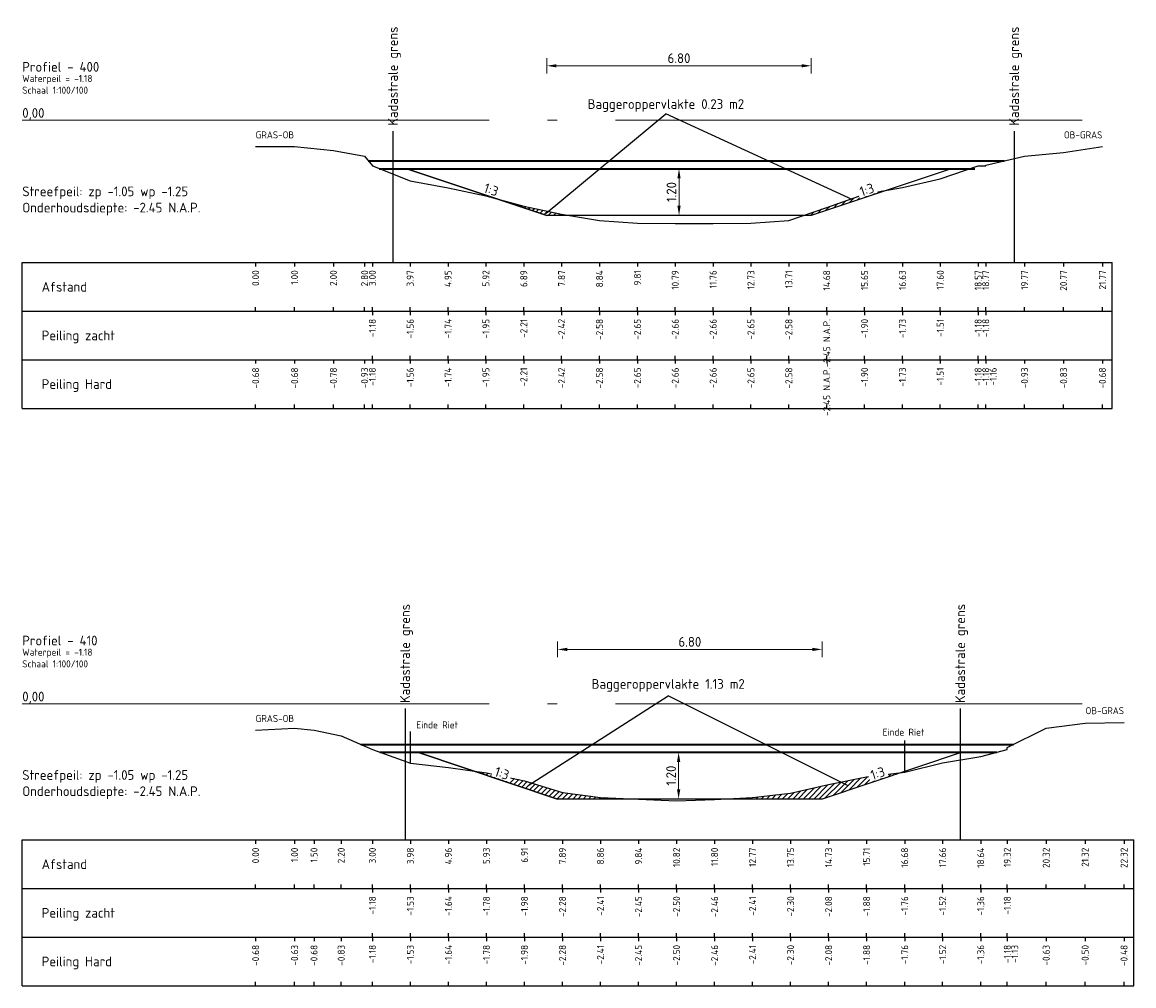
# Model space of a CAD drawing. Header units: metres. Extents: x 163463 to 198797, y 577287 to 592106.
# Tile 55 of 64: x 198475 to 198503, y 581726 to 581751. Entities that reach past the tile are written whole.
import ezdxf
from ezdxf.enums import TextEntityAlignment as Align

# ---------------------------------------------------------------- set-up
doc = ezdxf.new("R2010")
doc.units = ezdxf.units.M
doc.linetypes.add('AL-NAP_LIJN', pattern=[15.25, 12, -1.5, 0.25, -1.5])
for name, color, linetype in [('Afstandsbalk', 7, 'Continuous'), ('baggerarcering', 1, 'Continuous'), ('baggeroppervlak', 7, 'Continuous'), ('HardePeiling', 3, 'Continuous'), ('Kadastralegrens', 7, 'Continuous'), ('Legger', 2, 'Continuous'), ('Oever', 62, 'Continuous'), ('riet', 54, 'Continuous'), ('Teksten', 7, 'Continuous'), ('ZachtePeiling', 1, 'Continuous')]:
    doc.layers.add(name, color=color, linetype=linetype)
doc.layers.add('N-WA-WH-GRONDWATERLIJN-G', color=150, linetype='AL-GRONDWATERLIJN', lineweight=35)
doc.layers.add('X-XX-AL-NAP-G', color=7, linetype='AL-NAP_LIJN', lineweight=18)
doc.styles.add('NLCS-ISO', font='NLCS-ISO.ttf')
doc.styles.add('NLCS-ISO-M100-T25', font='NLCS-ISO.ttf', dxfattribs={"height": 0.25})
doc.linetypes.add('AL-GRONDWATERLIJN', pattern='A,6,[32,NLCS.SHX,S=1,R=0,X=0,Y=0],6', length=12)
doc.dimstyles.new('NLCS-M100-T25-PIJL_l3_h1', dxfattribs={"dimscale": 0.1, "dimtxt": 0.25, "dimasz": 2.5, "dimexe": 2, "dimexo": 2, "dimgap": 0.7, "dimtad": 1, "dimzin": 0, "dimdsep": 46, "dimtxsty": 'NLCS-ISO-M100-T25', "dimcen": 2.5, "dimdle": 2, "dimclrd": 256, "dimclre": 256, "dimclrt": 256, "dimadec": 1, "dimazin": 0, "dimtfac": 1, "dimtofl": 0, "dimtmove": 1, "dimatfit": 0, "dimfxl": 2, "dimfxlon": 1, "dimtfill": 1, "dimtfillclr": 256, "dimtolj": 1, "dimtzin": 0, "dimlwd": 18, "dimlwe": 18, "dimarcsym": 0})
pattern_1 = [(45, (198480.875565, 581493.37979), (-0.06735192, 0.06735192), [])]

# ---------------------------------------------------------------- blocks, each defined once
blk = doc.blocks.new('*D585')
at = {"lineweight": 18, "transparency": 16777216}
for p, q in [((198491.749, 581732.13), (198491.549, 581732.13)), ((198491.749, 581731.88), (198491.749, 581731.18)), ((198491.749, 581730.93), (198491.549, 581730.93))]:
    blk.add_line(p, q, dxfattribs=at)
at = {"transparency": 16777216}
for points in [[(198491.707, 581731.88), (198491.791, 581731.88), (198491.749, 581732.13)], [(198491.707, 581731.18), (198491.791, 581731.18), (198491.749, 581730.93)]]:
    blk.add_solid(points, dxfattribs=at)
at = {"layer": 'Defpoints', "color": 0, "transparency": 16777216}
for p in [(198491.749, 581732.13), (198491.749, 581730.93), (198491.749, 581730.93)]:
    blk.add_point(p, dxfattribs=at)
at = {"transparency": 16777216, "insert": (198491.554, 581731.53), "char_height": 0.25, "attachment_point": 5, "rotation": 90, "style": 'NLCS-ISO-M100-T25', "bg_fill": 3, "box_fill_scale": 1.1, "bg_fill_color": 256, "bg_fill_true_color": 13158600, "bg_fill_transparency": 0}
blk.add_mtext('\\A1;1.20', dxfattribs=at)
blk = doc.blocks.new('*D586')
at = {"lineweight": 18, "transparency": 16777216}
for p, q in [((198491.759, 581747.13), (198491.559, 581747.13)), ((198491.759, 581746.88), (198491.759, 581746.18)), ((198491.759, 581745.93), (198491.559, 581745.93))]:
    blk.add_line(p, q, dxfattribs=at)
at = {"transparency": 16777216}
for points in [[(198491.717, 581746.88), (198491.801, 581746.88), (198491.759, 581747.13)], [(198491.717, 581746.18), (198491.801, 581746.18), (198491.759, 581745.93)]]:
    blk.add_solid(points, dxfattribs=at)
at = {"layer": 'Defpoints', "color": 0, "transparency": 16777216}
for p in [(198491.759, 581747.13), (198491.759, 581745.93), (198491.759, 581745.93)]:
    blk.add_point(p, dxfattribs=at)
at = {"transparency": 16777216, "insert": (198491.564, 581746.53), "char_height": 0.25, "attachment_point": 5, "rotation": 90, "style": 'NLCS-ISO-M100-T25', "bg_fill": 3, "box_fill_scale": 1.1, "bg_fill_color": 256, "bg_fill_true_color": 13158600, "bg_fill_transparency": 0}
blk.add_mtext('\\A1;1.20', dxfattribs=at)
blk = doc.blocks.new('*D604')
at = {"lineweight": 18, "transparency": 16777216}
for p, q in [((198488.359, 581749.575), (198488.359, 581749.975)), ((198488.609, 581749.775), (198494.909, 581749.775)), ((198495.159, 581749.575), (198495.159, 581749.975))]:
    blk.add_line(p, q, dxfattribs=at)
at = {"transparency": 16777216}
for points in [[(198488.609, 581749.817), (198488.609, 581749.733), (198488.359, 581749.775)], [(198494.909, 581749.817), (198494.909, 581749.733), (198495.159, 581749.775)]]:
    blk.add_solid(points, dxfattribs=at)
at = {"layer": 'Defpoints', "color": 0, "transparency": 16777216}
for p in [(198495.159, 581749.775), (198488.359, 581745.93), (198495.159, 581745.93)]:
    blk.add_point(p, dxfattribs=at)
at = {"transparency": 16777216, "insert": (198491.759, 581749.97), "char_height": 0.25, "attachment_point": 5, "style": 'NLCS-ISO-M100-T25', "bg_fill": 3, "box_fill_scale": 1.1, "bg_fill_color": 256, "bg_fill_true_color": 13158600, "bg_fill_transparency": 0}
blk.add_mtext('\\A1;6.80', dxfattribs=at)
blk = doc.blocks.new('*D605')
at = {"lineweight": 18, "transparency": 16777216}
for p, q in [((198488.637, 581734.575), (198488.637, 581734.975)), ((198495.437, 581734.575), (198495.437, 581734.975)), ((198488.887, 581734.775), (198495.187, 581734.775))]:
    blk.add_line(p, q, dxfattribs=at)
at = {"transparency": 16777216}
for points in [[(198488.887, 581734.817), (198488.887, 581734.733), (198488.637, 581734.775)], [(198495.187, 581734.817), (198495.187, 581734.733), (198495.437, 581734.775)]]:
    blk.add_solid(points, dxfattribs=at)
at = {"layer": 'Defpoints', "color": 0, "transparency": 16777216}
for p in [(198495.437, 581734.775), (198488.637, 581730.93), (198495.437, 581730.93)]:
    blk.add_point(p, dxfattribs=at)
at = {"transparency": 16777216, "insert": (198492.037, 581734.97), "char_height": 0.25, "attachment_point": 5, "style": 'NLCS-ISO-M100-T25', "bg_fill": 3, "box_fill_scale": 1.1, "bg_fill_color": 256, "bg_fill_true_color": 13158600, "bg_fill_transparency": 0}
blk.add_mtext('\\A1;6.80', dxfattribs=at)

msp = doc.modelspace()

# ---------------------------------------------------------------- hatches: boundary and pattern name
at = {"layer": 'baggerarcering'}
h = msp.add_hatch(dxfattribs=at)
h.set_pattern_fill('ANSI31', color=256, scale=0.03, style=0)
h.set_pattern_definition(pattern_1)
h.paths.add_polyline_path([(198487.116, 581746.344), (198488.359, 581745.93), (198488.925, 581745.93), (198488.742, 581745.96), (198487.769, 581746.17)])
h = msp.add_hatch(dxfattribs=at)
h.set_pattern_fill('ANSI31', color=256, scale=0.03, style=0)
h.set_pattern_definition(pattern_1)
h.paths.add_polyline_path([(198495.159, 581745.93), (198497.118, 581746.583), (198496.528, 581746.48), (198495.555, 581746.13), (198494.965, 581745.93)])
h = msp.add_hatch(dxfattribs=at)
h.set_pattern_fill('ANSI31', color=256, scale=0.03, style=0)
h.set_pattern_definition(pattern_1)
h.paths.add_polyline_path([(198486.491, 581731.645), (198488.637, 581730.93), (198490.717, 581730.93), (198489.74, 581730.97), (198488.763, 581731.1), (198487.786, 581731.4), (198486.808, 581731.6)])
h = msp.add_hatch(dxfattribs=at)
h.set_pattern_fill('ANSI31', color=256, scale=0.03, style=0)
h.set_pattern_definition(pattern_1)
h.paths.add_polyline_path([(198495.437, 581730.93), (198497.477, 581731.61), (198496.582, 581731.5), (198495.605, 581731.3), (198494.628, 581731.08), (198493.65, 581730.97), (198492.868, 581730.93)])

# ---------------------------------------------------------------- linework, layer by layer
at = {"layer": 'Afstandsbalk'}
for p, q in [((198474.876, 581744.72), (198502.893, 581744.72)), ((198474.876, 581740.97), (198474.876, 581744.72)), ((198480.876, 581744.72), (198480.876, 581744.62)), ((198481.876, 581744.72), (198481.876, 581744.62)), ((198482.876, 581744.72), (198482.876, 581744.62)), ((198483.676, 581744.72), (198483.676, 581744.62)), ((198483.876, 581744.72), (198483.876, 581744.62)), ((198484.849, 581744.72), (198484.849, 581744.62)), ((198485.822, 581744.72), (198485.822, 581744.62)), ((198486.796, 581744.72), (198486.796, 581744.62)), ((198487.769, 581744.72), (198487.769, 581744.62)), ((198488.742, 581744.72), (198488.742, 581744.62)), ((198489.715, 581744.72), (198489.715, 581744.62)), ((198490.689, 581744.72), (198490.689, 581744.62)), ((198491.662, 581744.72), (198491.662, 581744.62)), ((198492.635, 581744.72), (198492.635, 581744.62)), ((198493.608, 581744.72), (198493.608, 581744.62)), ((198494.582, 581744.72), (198494.582, 581744.62)), ((198495.555, 581744.72), (198495.555, 581744.62)), ((198496.528, 581744.72), (198496.528, 581744.62)), ((198497.502, 581744.72), (198497.502, 581744.62)), ((198498.475, 581744.72), (198498.475, 581744.62)), ((198499.448, 581744.72), (198499.448, 581744.62)), ((198499.643, 581744.72), (198499.643, 581744.62)), ((198500.643, 581744.72), (198500.643, 581744.62)), ((198501.643, 581744.72), (198501.643, 581744.62)), ((198502.643, 581744.72), (198502.643, 581744.62)), ((198502.893, 581740.97), (198502.893, 581744.72)), ((198480.876, 581743.47), (198480.876, 581743.57)), ((198481.876, 581743.47), (198481.876, 581743.57)), ((198482.876, 581743.47), (198482.876, 581743.57)), ((198483.676, 581743.47), (198483.676, 581743.57)), ((198483.876, 581743.47), (198483.876, 581743.57)), ((198484.849, 581743.47), (198484.849, 581743.57)), ((198485.822, 581743.47), (198485.822, 581743.57)), ((198486.796, 581743.47), (198486.796, 581743.57)), ((198487.769, 581743.47), (198487.769, 581743.57)), ((198488.742, 581743.47), (198488.742, 581743.57)), ((198489.715, 581743.47), (198489.715, 581743.57)), ((198490.689, 581743.47), (198490.689, 581743.57)), ((198491.662, 581743.47), (198491.662, 581743.57)), ((198492.635, 581743.47), (198492.635, 581743.57)), ((198493.608, 581743.47), (198493.608, 581743.57)), ((198494.582, 581743.47), (198494.582, 581743.57)), ((198495.555, 581743.47), (198495.555, 581743.57)), ((198496.528, 581743.47), (198496.528, 581743.57)), ((198497.502, 581743.47), (198497.502, 581743.57)), ((198498.475, 581743.47), (198498.475, 581743.57)), ((198499.448, 581743.47), (198499.448, 581743.57)), ((198499.643, 581743.47), (198499.643, 581743.57)), ((198500.643, 581743.47), (198500.643, 581743.57)), ((198501.643, 581743.47), (198501.643, 581743.57)), ((198502.643, 581743.47), (198502.643, 581743.57)), ((198474.876, 581743.47), (198502.893, 581743.47)), ((198483.876, 581743.47), (198483.876, 581743.37)), ((198484.849, 581743.47), (198484.849, 581743.37)), ((198485.822, 581743.47), (198485.822, 581743.37)), ((198486.796, 581743.47), (198486.796, 581743.37)), ((198487.769, 581743.47), (198487.769, 581743.37)), ((198488.742, 581743.47), (198488.742, 581743.37)), ((198489.715, 581743.47), (198489.715, 581743.37)), ((198490.689, 581743.47), (198490.689, 581743.37)), ((198491.662, 581743.47), (198491.662, 581743.37)), ((198492.635, 581743.47), (198492.635, 581743.37)), ((198493.608, 581743.47), (198493.608, 581743.37)), ((198494.582, 581743.47), (198494.582, 581743.37)), ((198495.555, 581743.47), (198495.555, 581743.37)), ((198496.528, 581743.47), (198496.528, 581743.37)), ((198497.502, 581743.47), (198497.502, 581743.37)), ((198498.475, 581743.47), (198498.475, 581743.37)), ((198499.448, 581743.47), (198499.448, 581743.37)), ((198499.643, 581743.47), (198499.643, 581743.37)), ((198474.876, 581742.22), (198502.893, 581742.22)), ((198480.876, 581742.22), (198480.876, 581742.12)), ((198481.876, 581742.22), (198481.876, 581742.12)), ((198482.876, 581742.22), (198482.876, 581742.12)), ((198483.676, 581742.22), (198483.676, 581742.12)), ((198483.876, 581742.22), (198483.876, 581742.32)), ((198483.876, 581742.22), (198483.876, 581742.12)), ((198484.849, 581742.22), (198484.849, 581742.32)), ((198484.849, 581742.22), (198484.849, 581742.12)), ((198485.822, 581742.22), (198485.822, 581742.32)), ((198485.822, 581742.22), (198485.822, 581742.12)), ((198486.796, 581742.22), (198486.796, 581742.32)), ((198486.796, 581742.22), (198486.796, 581742.12)), ((198487.769, 581742.22), (198487.769, 581742.32)), ((198487.769, 581742.22), (198487.769, 581742.12)), ((198488.742, 581742.22), (198488.742, 581742.32)), ((198488.742, 581742.22), (198488.742, 581742.12)), ((198489.715, 581742.22), (198489.715, 581742.32)), ((198489.715, 581742.22), (198489.715, 581742.12)), ((198490.689, 581742.22), (198490.689, 581742.32)), ((198490.689, 581742.22), (198490.689, 581742.12)), ((198491.662, 581742.22), (198491.662, 581742.32)), ((198491.662, 581742.22), (198491.662, 581742.12)), ((198492.635, 581742.22), (198492.635, 581742.32)), ((198492.635, 581742.22), (198492.635, 581742.12)), ((198493.608, 581742.22), (198493.608, 581742.32)), ((198493.608, 581742.22), (198493.608, 581742.12)), ((198494.582, 581742.22), (198494.582, 581742.32)), ((198494.582, 581742.22), (198494.582, 581742.12)), ((198495.555, 581742.22), (198495.555, 581742.32)), ((198495.555, 581742.22), (198495.555, 581742.12)), ((198496.528, 581742.22), (198496.528, 581742.32)), ((198496.528, 581742.22), (198496.528, 581742.12)), ((198497.502, 581742.22), (198497.502, 581742.32)), ((198497.502, 581742.22), (198497.502, 581742.12)), ((198498.475, 581742.22), (198498.475, 581742.32)), ((198498.475, 581742.22), (198498.475, 581742.12)), ((198499.448, 581742.22), (198499.448, 581742.32)), ((198499.448, 581742.22), (198499.448, 581742.12)), ((198499.643, 581742.22), (198499.643, 581742.32)), ((198499.643, 581742.22), (198499.643, 581742.12)), ((198499.643, 581742.22), (198499.643, 581742.12)), ((198500.643, 581742.22), (198500.643, 581742.12)), ((198501.643, 581742.22), (198501.643, 581742.12)), ((198502.643, 581742.22), (198502.643, 581742.12)), ((198474.876, 581740.97), (198502.893, 581740.97)), ((198480.876, 581740.97), (198480.876, 581741.07)), ((198481.876, 581740.97), (198481.876, 581741.07)), ((198482.876, 581740.97), (198482.876, 581741.07)), ((198483.676, 581740.97), (198483.676, 581741.07)), ((198483.876, 581740.97), (198483.876, 581741.07)), ((198484.849, 581740.97), (198484.849, 581741.07)), ((198485.822, 581740.97), (198485.822, 581741.07)), ((198486.796, 581740.97), (198486.796, 581741.07)), ((198487.769, 581740.97), (198487.769, 581741.07)), ((198488.742, 581740.97), (198488.742, 581741.07)), ((198489.715, 581740.97), (198489.715, 581741.07)), ((198490.689, 581740.97), (198490.689, 581741.07)), ((198491.662, 581740.97), (198491.662, 581741.07)), ((198492.635, 581740.97), (198492.635, 581741.07)), ((198493.608, 581740.97), (198493.608, 581741.07)), ((198494.582, 581740.97), (198494.582, 581741.07)), ((198495.555, 581740.97), (198495.555, 581741.07)), ((198496.528, 581740.97), (198496.528, 581741.07)), ((198497.502, 581740.97), (198497.502, 581741.07)), ((198498.475, 581740.97), (198498.475, 581741.07)), ((198499.448, 581740.97), (198499.448, 581741.07)), ((198499.643, 581740.97), (198499.643, 581741.07)), ((198499.643, 581740.97), (198499.643, 581741.07)), ((198500.643, 581740.97), (198500.643, 581741.07)), ((198501.643, 581740.97), (198501.643, 581741.07)), ((198502.643, 581740.97), (198502.643, 581741.07)), ((198474.876, 581729.88), (198503.449, 581729.88)), ((198474.876, 581726.13), (198474.876, 581729.88)), ((198480.876, 581729.88), (198480.876, 581729.78)), ((198481.876, 581729.88), (198481.876, 581729.78)), ((198482.376, 581729.88), (198482.376, 581729.78)), ((198483.076, 581729.88), (198483.076, 581729.78)), ((198483.876, 581729.88), (198483.876, 581729.78)), ((198484.853, 581729.88), (198484.853, 581729.78)), ((198485.831, 581729.88), (198485.831, 581729.78)), ((198486.808, 581729.88), (198486.808, 581729.78)), ((198487.786, 581729.88), (198487.786, 581729.78)), ((198488.763, 581729.88), (198488.763, 581729.78)), ((198489.74, 581729.88), (198489.74, 581729.78)), ((198490.717, 581729.88), (198490.717, 581729.78)), ((198491.695, 581729.88), (198491.695, 581729.78)), ((198492.673, 581729.88), (198492.673, 581729.78)), ((198493.65, 581729.88), (198493.65, 581729.78)), ((198494.628, 581729.88), (198494.628, 581729.78)), ((198495.605, 581729.88), (198495.605, 581729.78)), ((198496.582, 581729.88), (198496.582, 581729.78)), ((198497.56, 581729.88), (198497.56, 581729.78)), ((198498.536, 581729.88), (198498.536, 581729.78)), ((198499.514, 581729.88), (198499.514, 581729.78)), ((198500.198, 581729.88), (198500.198, 581729.78)), ((198501.198, 581729.88), (198501.198, 581729.78)), ((198502.199, 581729.88), (198502.199, 581729.78)), ((198503.199, 581729.88), (198503.199, 581729.78)), ((198503.449, 581726.13), (198503.449, 581729.88)), ((198474.876, 581728.63), (198503.449, 581728.63)), ((198480.876, 581728.63), (198480.876, 581728.73)), ((198481.876, 581728.63), (198481.876, 581728.73)), ((198482.376, 581728.63), (198482.376, 581728.73)), ((198483.076, 581728.63), (198483.076, 581728.73)), ((198483.876, 581728.63), (198483.876, 581728.73)), ((198483.876, 581728.63), (198483.876, 581728.53)), ((198484.853, 581728.63), (198484.853, 581728.73)), ((198484.853, 581728.63), (198484.853, 581728.53)), ((198485.831, 581728.63), (198485.831, 581728.73)), ((198485.831, 581728.63), (198485.831, 581728.53)), ((198486.808, 581728.63), (198486.808, 581728.73)), ((198486.808, 581728.63), (198486.808, 581728.53)), ((198487.786, 581728.63), (198487.786, 581728.73)), ((198487.786, 581728.63), (198487.786, 581728.53)), ((198488.763, 581728.63), (198488.763, 581728.73)), ((198488.763, 581728.63), (198488.763, 581728.53)), ((198489.74, 581728.63), (198489.74, 581728.73)), ((198489.74, 581728.63), (198489.74, 581728.53)), ((198490.717, 581728.63), (198490.717, 581728.73)), ((198490.717, 581728.63), (198490.717, 581728.53)), ((198491.695, 581728.63), (198491.695, 581728.73)), ((198491.695, 581728.63), (198491.695, 581728.53)), ((198492.673, 581728.63), (198492.673, 581728.73)), ((198492.673, 581728.63), (198492.673, 581728.53)), ((198493.65, 581728.63), (198493.65, 581728.73)), ((198493.65, 581728.63), (198493.65, 581728.53)), ((198494.628, 581728.63), (198494.628, 581728.73)), ((198494.628, 581728.63), (198494.628, 581728.53)), ((198495.605, 581728.63), (198495.605, 581728.73)), ((198495.605, 581728.63), (198495.605, 581728.53)), ((198496.582, 581728.63), (198496.582, 581728.73)), ((198496.582, 581728.63), (198496.582, 581728.53)), ((198497.56, 581728.63), (198497.56, 581728.73)), ((198497.56, 581728.63), (198497.56, 581728.53)), ((198498.536, 581728.63), (198498.536, 581728.73)), ((198498.536, 581728.63), (198498.536, 581728.53)), ((198499.514, 581728.63), (198499.514, 581728.73)), ((198499.514, 581728.63), (198499.514, 581728.53)), ((198500.198, 581728.63), (198500.198, 581728.73)), ((198500.198, 581728.63), (198500.198, 581728.53)), ((198501.198, 581728.63), (198501.198, 581728.73)), ((198502.199, 581728.63), (198502.199, 581728.73)), ((198503.199, 581728.63), (198503.199, 581728.73)), ((198483.876, 581727.38), (198483.876, 581727.48)), ((198484.853, 581727.38), (198484.853, 581727.48)), ((198485.831, 581727.38), (198485.831, 581727.48)), ((198486.808, 581727.38), (198486.808, 581727.48)), ((198487.786, 581727.38), (198487.786, 581727.48)), ((198488.763, 581727.38), (198488.763, 581727.48)), ((198489.74, 581727.38), (198489.74, 581727.48)), ((198490.717, 581727.38), (198490.717, 581727.48)), ((198491.695, 581727.38), (198491.695, 581727.48)), ((198492.673, 581727.38), (198492.673, 581727.48)), ((198493.65, 581727.38), (198493.65, 581727.48)), ((198494.628, 581727.38), (198494.628, 581727.48)), ((198495.605, 581727.38), (198495.605, 581727.48)), ((198496.582, 581727.38), (198496.582, 581727.48)), ((198497.56, 581727.38), (198497.56, 581727.48)), ((198498.536, 581727.38), (198498.536, 581727.48)), ((198499.514, 581727.38), (198499.514, 581727.48)), ((198500.198, 581727.38), (198500.198, 581727.48)), ((198474.876, 581727.38), (198503.449, 581727.38)), ((198480.876, 581727.38), (198480.876, 581727.28)), ((198481.876, 581727.38), (198481.876, 581727.28)), ((198482.376, 581727.38), (198482.376, 581727.28)), ((198483.076, 581727.38), (198483.076, 581727.28)), ((198483.876, 581727.38), (198483.876, 581727.28)), ((198484.853, 581727.38), (198484.853, 581727.28)), ((198485.831, 581727.38), (198485.831, 581727.28)), ((198486.808, 581727.38), (198486.808, 581727.28)), ((198487.786, 581727.38), (198487.786, 581727.28)), ((198488.763, 581727.38), (198488.763, 581727.28)), ((198489.74, 581727.38), (198489.74, 581727.28)), ((198490.717, 581727.38), (198490.717, 581727.28)), ((198491.695, 581727.38), (198491.695, 581727.28)), ((198492.673, 581727.38), (198492.673, 581727.28)), ((198493.65, 581727.38), (198493.65, 581727.28)), ((198494.628, 581727.38), (198494.628, 581727.28)), ((198495.605, 581727.38), (198495.605, 581727.28)), ((198496.582, 581727.38), (198496.582, 581727.28)), ((198497.56, 581727.38), (198497.56, 581727.28)), ((198498.536, 581727.38), (198498.536, 581727.28)), ((198499.514, 581727.38), (198499.514, 581727.28)), ((198500.198, 581727.38), (198500.198, 581727.28)), ((198500.198, 581727.38), (198500.198, 581727.28)), ((198501.198, 581727.38), (198501.198, 581727.28)), ((198502.199, 581727.38), (198502.199, 581727.28)), ((198503.199, 581727.38), (198503.199, 581727.28)), ((198474.876, 581726.13), (198503.449, 581726.13)), ((198480.876, 581726.13), (198480.876, 581726.23)), ((198481.876, 581726.13), (198481.876, 581726.23)), ((198482.376, 581726.13), (198482.376, 581726.23)), ((198483.076, 581726.13), (198483.076, 581726.23)), ((198483.876, 581726.13), (198483.876, 581726.23)), ((198484.853, 581726.13), (198484.853, 581726.23)), ((198485.831, 581726.13), (198485.831, 581726.23)), ((198486.808, 581726.13), (198486.808, 581726.23)), ((198487.786, 581726.13), (198487.786, 581726.23)), ((198488.763, 581726.13), (198488.763, 581726.23)), ((198489.74, 581726.13), (198489.74, 581726.23)), ((198490.717, 581726.13), (198490.717, 581726.23)), ((198491.695, 581726.13), (198491.695, 581726.23)), ((198492.673, 581726.13), (198492.673, 581726.23)), ((198493.65, 581726.13), (198493.65, 581726.23)), ((198494.628, 581726.13), (198494.628, 581726.23)), ((198495.605, 581726.13), (198495.605, 581726.23)), ((198496.582, 581726.13), (198496.582, 581726.23)), ((198497.56, 581726.13), (198497.56, 581726.23)), ((198498.536, 581726.13), (198498.536, 581726.23)), ((198499.514, 581726.13), (198499.514, 581726.23)), ((198500.198, 581726.13), (198500.198, 581726.23)), ((198500.198, 581726.13), (198500.198, 581726.23)), ((198501.198, 581726.13), (198501.198, 581726.23)), ((198502.199, 581726.13), (198502.199, 581726.23)), ((198503.199, 581726.13), (198503.199, 581726.23))]:
    msp.add_line(p, q, dxfattribs=at)
at = {"layer": 'baggeroppervlak'}
for p, q in [((198488.342, 581745.988), (198491.421, 581748.541)), ((198496.225, 581746.332), (198491.421, 581748.541)), ((198487.885, 581731.281), (198491.48, 581733.582)), ((198496.088, 581731.281), (198491.48, 581733.582))]:
    msp.add_line(p, q, dxfattribs=at)
at = {"layer": 'HardePeiling'}
for points in [[(198483.876, 581747.2), (198483.876, 581747.2), (198484.849, 581746.82), (198485.822, 581746.64), (198486.796, 581746.43), (198487.769, 581746.17), (198488.742, 581745.96), (198489.715, 581745.8), (198490.689, 581745.73), (198491.662, 581745.72), (198492.635, 581745.72), (198493.608, 581745.73), (198494.582, 581745.8), (198495.555, 581746.13), (198496.528, 581746.48), (198497.502, 581746.65), (198498.475, 581746.87), (198499.448, 581747.2), (198499.643, 581747.2), (198499.643, 581747.2)], [(198483.876, 581732.2), (198483.876, 581732.2), (198484.853, 581731.85), (198485.831, 581731.74), (198486.808, 581731.6), (198487.786, 581731.4), (198488.763, 581731.1), (198489.74, 581730.97), (198490.717, 581730.93), (198491.695, 581730.88), (198492.673, 581730.92), (198493.65, 581730.97), (198494.628, 581731.08), (198495.605, 581731.3), (198496.582, 581731.5), (198497.56, 581731.62), (198498.536, 581731.86), (198499.514, 581732.02), (198500.198, 581732.2), (198500.198, 581732.2)]]:
    msp.add_lwpolyline(points, dxfattribs=at)
at = {"layer": 'Kadastralegrens'}
for p, q in [((198484.406, 581748.099), (198484.406, 581744.72)), ((198500.373, 581748.099), (198500.373, 581744.72)), ((198484.716, 581733.259), (198484.716, 581729.88)), ((198498.989, 581733.259), (198498.989, 581729.88))]:
    msp.add_line(p, q, dxfattribs=at)
at = {"layer": 'N-WA-WH-GRONDWATERLIJN-G'}
for p, q in [((198483.772, 581747.33), (198500.121, 581747.33)), ((198484.055, 581747.13), (198499.359, 581747.13)), ((198483.579, 581732.33), (198500.358, 581732.33)), ((198484.071, 581732.13), (198499.932, 581732.13))]:
    msp.add_line(p, q, dxfattribs=at)
at = {"layer": 'Oever'}
for points in [[(198480.876, 581747.7), (198481.876, 581747.7), (198482.876, 581747.6), (198483.676, 581747.45), (198483.876, 581747.2)], [(198499.643, 581747.2), (198499.643, 581747.22), (198500.643, 581747.45), (198501.643, 581747.55), (198502.643, 581747.7)], [(198480.876, 581732.7), (198481.876, 581732.75), (198482.376, 581732.7), (198483.076, 581732.55), (198483.876, 581732.2)], [(198500.198, 581732.2), (198500.198, 581732.25), (198501.198, 581732.75), (198502.199, 581732.88), (198503.199, 581732.9)]]:
    msp.add_lwpolyline(points, dxfattribs=at)
at = {"layer": 'riet'}
for p, q in [((198484.853, 581731.85), (198484.853, 581732.665)), ((198497.56, 581731.62), (198497.56, 581732.435))]:
    msp.add_line(p, q, dxfattribs=at)
at = {"layer": 'X-XX-AL-NAP-G'}
for p, q in [((198474.876, 581748.38), (198502.893, 581748.38)), ((198474.876, 581733.38), (198503.449, 581733.38))]:
    msp.add_line(p, q, dxfattribs=at)
at = {"layer": 'ZachtePeiling'}
for points in [[(198483.876, 581747.2), (198483.876, 581747.2), (198484.849, 581746.82), (198485.822, 581746.64), (198486.796, 581746.43), (198487.769, 581746.17), (198488.742, 581745.96), (198489.715, 581745.8), (198490.689, 581745.73), (198491.662, 581745.72), (198492.635, 581745.72), (198493.608, 581745.73), (198494.582, 581745.8), (198495.555, 581746.13), (198496.528, 581746.48), (198497.502, 581746.65), (198498.475, 581746.87), (198499.448, 581747.2), (198499.643, 581747.2), (198499.643, 581747.2)], [(198483.876, 581732.2), (198483.876, 581732.2), (198484.853, 581731.85), (198485.831, 581731.74), (198486.808, 581731.6), (198487.786, 581731.4), (198488.763, 581731.1), (198489.74, 581730.97), (198490.717, 581730.93), (198491.695, 581730.88), (198492.673, 581730.92), (198493.65, 581730.97), (198494.628, 581731.08), (198495.605, 581731.3), (198496.582, 581731.5), (198497.56, 581731.62), (198498.536, 581731.86), (198499.514, 581732.02), (198500.198, 581732.2), (198500.198, 581732.2)]]:
    msp.add_lwpolyline(points, dxfattribs=at)

# ---------------------------------------------------------------- texts
at = {"layer": 'baggeroppervlak', "style": 'NLCS-ISO'}
for s, p in [('Baggeroppervlakte 0.23 m2', (198491.421, 581748.592)), ('Baggeroppervlakte 1.13 m2', (198491.48, 581733.687))]:
    msp.add_text(s, height=0.25, dxfattribs=at).set_placement(p, align=Align.BOTTOM_CENTER)
at = {"layer": 'Teksten', "style": 'NLCS-ISO'}
for p in [(198484.406, 581748.236), (198500.373, 581748.236), (198484.716, 581733.396), (198498.989, 581733.396)]:
    msp.add_text('Kadastrale grens', height=0.25, rotation=90, dxfattribs=at).set_placement(p, align=Align.MIDDLE_LEFT)
for s, height, p in [('Profiel - 400   ', 0.25, (198474.876, 581749.748)), ('Waterpeil = -1.18', 0.18, (198474.876, 581749.448)), ('Schaal 1:100/100', 0.18, (198474.876, 581749.148)), ('GRAS-OB', 0.18, (198480.876, 581748)), ('Afstand', 0.25, (198475.376, 581744.095)), ('Peiling zacht', 0.25, (198475.376, 581742.845)), ('Peiling Hard', 0.25, (198475.376, 581741.595)), ('Profiel - 410    ', 0.25, (198474.876, 581735.003)), ('Waterpeil = -1.18', 0.18, (198474.876, 581734.703)), ('Schaal 1:100/100', 0.18, (198474.876, 581734.403)), ('GRAS-OB', 0.18, (198480.876, 581733)), ('Einde Riet', 0.18, (198485.007, 581732.834)), ('Einde Riet', 0.18, (198496.994, 581732.648)), ('Afstand', 0.25, (198475.376, 581729.255)), ('Peiling zacht', 0.25, (198475.376, 581728.005)), ('Peiling Hard', 0.25, (198475.376, 581726.755))]:
    msp.add_text(s, height=height, dxfattribs=at).set_placement(p, align=Align.MIDDLE_LEFT)
for p in [(198502.643, 581748), (198503.199, 581733.2)]:
    msp.add_text('OB-GRAS', height=0.18, dxfattribs=at).set_placement(p, align=Align.MIDDLE_RIGHT)
for s, p in [('0.00', (198480.876, 581744.52)), ('1.00', (198481.876, 581744.52)), ('2.00', (198482.876, 581744.52)), ('2.80', (198483.676, 581744.52)), ('3.00', (198483.876, 581744.52)), ('3.97', (198484.849, 581744.52)), ('4.95', (198485.822, 581744.52)), ('5.92', (198486.796, 581744.52)), ('6.89', (198487.769, 581744.52)), ('7.87', (198488.742, 581744.52)), ('8.84', (198489.715, 581744.52)), ('9.81', (198490.689, 581744.52)), ('10.79', (198491.662, 581744.52)), ('11.76', (198492.635, 581744.52)), ('12.73', (198493.608, 581744.52)), ('13.71', (198494.582, 581744.52)), ('14.68', (198495.555, 581744.52)), ('15.65', (198496.528, 581744.52)), ('16.63', (198497.502, 581744.52)), ('17.60', (198498.475, 581744.52)), ('18.57', (198499.448, 581744.52)), ('18.77', (198499.643, 581744.52)), ('19.77', (198500.643, 581744.52)), ('20.77', (198501.643, 581744.52)), ('21.77', (198502.643, 581744.52)), ('-1.18', (198483.876, 581743.27)), ('-1.56', (198484.849, 581743.27)), ('-1.74', (198485.822, 581743.27)), ('-1.95', (198486.796, 581743.27)), ('-2.21', (198487.769, 581743.27)), ('-2.42', (198488.742, 581743.27)), ('-2.58', (198489.715, 581743.27)), ('-2.65', (198490.689, 581743.27)), ('-2.66', (198491.662, 581743.27)), ('-2.66', (198492.635, 581743.27)), ('-2.65', (198493.608, 581743.27)), ('-2.58', (198494.582, 581743.27)), ('-2.45 N.A.P.', (198495.555, 581743.27)), ('-1.90', (198496.528, 581743.27)), ('-1.73', (198497.502, 581743.27)), ('-1.51', (198498.475, 581743.27)), ('-1.18', (198499.448, 581743.27)), ('-1.18', (198499.643, 581743.27)), ('-0.68', (198480.876, 581742.02)), ('-0.68', (198481.876, 581742.02)), ('-0.78', (198482.876, 581742.02)), ('-0.93', (198483.676, 581742.02)), ('-1.18', (198483.876, 581742.02)), ('-1.56', (198484.849, 581742.02)), ('-1.74', (198485.822, 581742.02)), ('-1.95', (198486.796, 581742.02)), ('-2.21', (198487.769, 581742.02)), ('-2.42', (198488.742, 581742.02)), ('-2.58', (198489.715, 581742.02)), ('-2.65', (198490.689, 581742.02)), ('-2.66', (198491.662, 581742.02)), ('-2.66', (198492.635, 581742.02)), ('-2.65', (198493.608, 581742.02)), ('-2.58', (198494.582, 581742.02)), ('-2.45 N.A.P.', (198495.555, 581742.02)), ('-1.90', (198496.528, 581742.02)), ('-1.73', (198497.502, 581742.02)), ('-1.51', (198498.475, 581742.02)), ('-1.18', (198499.448, 581742.02)), ('-1.18', (198499.643, 581742.02)), ('-1.16', (198499.833, 581742.02)), ('-0.93', (198500.643, 581742.02)), ('-0.83', (198501.643, 581742.02)), ('-0.68', (198502.643, 581742.02)), ('0.00', (198480.876, 581729.68)), ('1.00', (198481.876, 581729.68)), ('1.50', (198482.376, 581729.68)), ('2.20', (198483.076, 581729.68)), ('3.00', (198483.876, 581729.68)), ('3.98', (198484.853, 581729.68)), ('4.96', (198485.831, 581729.68)), ('5.93', (198486.808, 581729.68)), ('6.91', (198487.786, 581729.68)), ('7.89', (198488.763, 581729.68)), ('8.86', (198489.74, 581729.68)), ('9.84', (198490.717, 581729.68)), ('10.82', (198491.695, 581729.68)), ('11.80', (198492.673, 581729.68)), ('12.77', (198493.65, 581729.68)), ('13.75', (198494.628, 581729.68)), ('14.73', (198495.605, 581729.68)), ('15.71', (198496.582, 581729.68)), ('16.68', (198497.56, 581729.68)), ('17.66', (198498.536, 581729.68)), ('18.64', (198499.514, 581729.68)), ('19.32', (198500.198, 581729.68)), ('20.32', (198501.198, 581729.68)), ('21.32', (198502.199, 581729.68)), ('22.32', (198503.199, 581729.68)), ('-1.18', (198483.876, 581728.43)), ('-1.53', (198484.853, 581728.43)), ('-1.64', (198485.831, 581728.43)), ('-1.78', (198486.808, 581728.43)), ('-1.98', (198487.786, 581728.43)), ('-2.28', (198488.763, 581728.43)), ('-2.41', (198489.74, 581728.43)), ('-2.45', (198490.717, 581728.43)), ('-2.50', (198491.695, 581728.43)), ('-2.46', (198492.673, 581728.43)), ('-2.41', (198493.65, 581728.43)), ('-2.30', (198494.628, 581728.43)), ('-2.08', (198495.605, 581728.43)), ('-1.88', (198496.582, 581728.43)), ('-1.76', (198497.56, 581728.43)), ('-1.52', (198498.536, 581728.43)), ('-1.36', (198499.514, 581728.43)), ('-1.18', (198500.198, 581728.43)), ('-0.68', (198480.876, 581727.18)), ('-0.63', (198481.876, 581727.18)), ('-0.68', (198482.376, 581727.18)), ('-0.83', (198483.076, 581727.18)), ('-1.18', (198483.876, 581727.18)), ('-1.53', (198484.853, 581727.18)), ('-1.64', (198485.831, 581727.18)), ('-1.78', (198486.808, 581727.18)), ('-1.98', (198487.786, 581727.18)), ('-2.28', (198488.763, 581727.18)), ('-2.41', (198489.74, 581727.18)), ('-2.45', (198490.717, 581727.18)), ('-2.50', (198491.695, 581727.18)), ('-2.46', (198492.673, 581727.18)), ('-2.41', (198493.65, 581727.18)), ('-2.30', (198494.628, 581727.18)), ('-2.08', (198495.605, 581727.18)), ('-1.88', (198496.582, 581727.18)), ('-1.76', (198497.56, 581727.18)), ('-1.52', (198498.536, 581727.18)), ('-1.36', (198499.514, 581727.18)), ('-1.18', (198500.198, 581727.18)), ('-1.13', (198500.388, 581727.18)), ('-0.63', (198501.198, 581727.18)), ('-0.50', (198502.199, 581727.18)), ('-0.48', (198503.199, 581727.18))]:
    msp.add_text(s, height=0.18, rotation=90, dxfattribs=at).set_placement(p, align=Align.MIDDLE_RIGHT)
at = {"layer": 'Teksten', "char_height": 0.25, "width": 6.125, "attachment_point": 7, "style": 'NLCS-ISO'}
for s, insert in [('0,00 ', (198474.876, 581748.38)), ('Streefpeil: zp -1.05 wp -1.25 Onderhoudsdiepte: -2.45 N.A.P.', (198474.876, 581745.93)), ('0,00 ', (198474.876, 581733.38)), ('Streefpeil: zp -1.05 wp -1.25 Onderhoudsdiepte: -2.45 N.A.P.', (198474.876, 581730.93))]:
    msp.add_mtext(s, dxfattribs=dict(at, insert=insert))

# ---------------------------------------------------------------- next in the draw order: dimensions: what is measured, and where the dimension line sits
for p1, p2, picture, middle in [((198491.759, 581747.13), (198491.759, 581745.93), '*D586', (198491.564, 581746.53)), ((198491.749, 581732.13), (198491.749, 581730.93), '*D585', (198491.554, 581731.53))]:
    dim = msp.add_aligned_dim(p1=p1, p2=p2, distance=0, dimstyle='NLCS-M100-T25-PIJL_l3_h1')
    dim.commit()
    dim.dimension.update_dxf_attribs({"geometry": picture, "text_midpoint": middle})

# ---------------------------------------------------------------- next in the draw order: linework, layer by layer
at = {"layer": 'Legger', "flags": 128}
for points in [[(198498.759, 581747.13), (198495.159, 581745.93), (198488.359, 581745.93), (198484.759, 581747.13), (198488.359, 581745.93)], [(198499.037, 581732.13), (198495.437, 581730.93), (198488.637, 581730.93), (198485.037, 581732.13), (198488.637, 581730.93)]]:
    msp.add_lwpolyline(points, dxfattribs=at)

# ---------------------------------------------------------------- next in the draw order: texts
at = {"layer": 'baggeroppervlak', "char_height": 0.25, "width": 0.43481, "attachment_point": 8, "style": 'NLCS-ISO', "bg_fill": 3, "box_fill_scale": 1.1, "bg_fill_color": 256, "bg_fill_transparency": 0}
for insert, rotation in [((198486.891, 581746.472), 341.5651), ((198496.628, 581746.472), 18.4349), ((198487.169, 581731.472), 341.5651), ((198496.906, 581731.472), 18.4349)]:
    msp.add_mtext('1:3', dxfattribs=dict(at, insert=insert, rotation=rotation))

# ---------------------------------------------------------------- next in the draw order: dimensions: what is measured, and where the dimension line sits
for base, p1, p2, picture, middle in [((198495.159, 581749.775), (198488.359, 581745.93), (198495.159, 581745.93), '*D604', (198491.759, 581749.97)), ((198495.437, 581734.775), (198488.637, 581730.93), (198495.437, 581730.93), '*D605', (198492.037, 581734.97))]:
    dim = msp.add_linear_dim(base=base, p1=p1, p2=p2, dimstyle='NLCS-M100-T25-PIJL_l3_h1')
    dim.commit()
    dim.dimension.update_dxf_attribs({"geometry": picture, "text_midpoint": middle})

doc.saveas('drawing.dxf')
